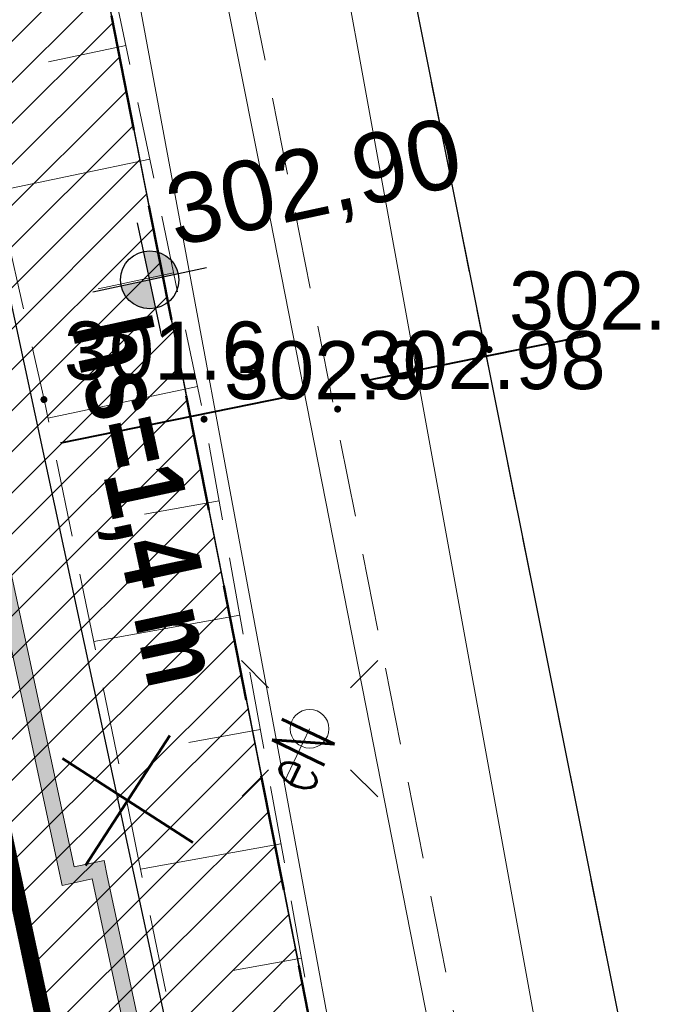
# Model space of a CAD drawing. Header units: metres. Extents: x 6567600 to 13135881, y 5574237 to 11149086.
# Tile 106 of 120: x 6567925 to 6567933, y 5574532 to 5574545. Entities that reach past the tile are written whole.
import ezdxf
from ezdxf import colors
from ezdxf.entities.mleader import LeaderData, LeaderLine
from ezdxf.enums import TextEntityAlignment as Align
from ezdxf.math import Vec2, Vec3

# ---------------------------------------------------------------- set-up
doc = ezdxf.new("R2010")
doc.units = ezdxf.units.M
for name, pattern in [('zzzxref_260316$0$_MDCP$0$3 1', [4, 3, -1]), ('zzzxref_260316$0$_MDCP$0$L_0_03', [1, 0.5, -0.5]), ('zzzxref_260316$0$_MDCP$0$L_0_04', [1.5, 1, -0.5]), ('zzzxref_260316$0$PR1183 Chorzów Metalowców V09_TT$0$Kropki przerywana 1', [2.5, 1.5, -1])]:
    doc.linetypes.add(name, pattern=pattern)
for name, color, linetype, lineweight in [('SEL_opis_odnosnik', 7, 'Continuous', 20), ('SEL_sieci_kable_SN', 10, 'SEL_SN', 50), ('zzzxref_260316$0$_MDCP$0$EGB_DzialkaEwidencyjna', 7, 'Continuous', 18), ('zzzxref_260316$0$_MDCP$0$EGB_Klasouzytek', 92, 'Continuous', 18), ('zzzxref_260316$0$_MDCP$0$EGB_KonturUzytkuGruntowego', 92, 'Continuous', 18), ('zzzxref_260316$0$_MDCP$0$GES_PrzewodElektroenergetyczny', 1, 'Continuous', 18), ('zzzxref_260316$0$_MDCP$0$GES_UrzadzeniaSiecElektroenergetyczna_P', 7, 'Continuous', 18), ('zzzxref_260316$0$_MDCP$0$KR_ObiektKarto', 7, 'Continuous', 18), ('zzzxref_260316$0$_MDCP$0$MP_LINIE_REGULAC', 135, 'Continuous', 40), ('zzzxref_260316$0$_MDCP$0$OT_Komunikacja', 7, 'Continuous', 18), ('zzzxref_260316$0$_MDCP$0$OT_Skarpa', 7, 'Continuous', 18), ('zzzxref_260316$0$_MDCP$0$OTRN', 7, 'Continuous', 13), ('zzzxref_260316$0$_MDCP$0$OTRS', 7, 'Continuous', 13), ('zzzxref_260316$0$_MDCP$0$OTRS_O', 7, 'Continuous', 20), ('zzzxref_260316$0$_MDCP$0$Z_GRANICE SPRAWDZONE', 100, 'Continuous', 30), ('zzzxref_260316$0$_MDCP$1$GES_PrzewodKanalizacyjny', 36, 'Continuous', 18)]:
    doc.layers.add(name, color=color, linetype=linetype, lineweight=lineweight)
for name, color, linetype in [('zzzxref_260316$0$_MDCP$0$OTRN_O', 7, 'Continuous'), ('zzzxref_260316$0$PR1183 Chorzów Metalowców V09_TT$0$FORMA - Arch 01 - PZT 0 ZAKRES OPRACOWANIA', 7, 'Continuous'), ('zzzxref_260316$0$PR1183 Chorzów Metalowców V09_TT$0$FORMA - Arch 01 - PZT 1 Strefy', 7, 'Continuous'), ('zzzxref_260316$0$PR1183 Chorzów Metalowców V09_TT$0$FORMA - Arch 01 - PZT 2 Inne obiekty', 7, 'Continuous'), ('zzzxref_260316$0$PR1183 Chorzów Metalowców V09_TT$0$FORMA - Arch 01 - PZT-3 Ukształtowanie terenu', 7, 'Continuous'), ('zzzxref_260316$0$PR1183 Chorzów Metalowców V09_TT$0$FORMA - Arch 01 - PZT-3 Zagospodarowanie', 7, 'Continuous'), ('zzzxref_260316$0$PR1183 Chorzów Metalowców V09_TT$0$FORMA - Arch 01 - PZT-5 Opisy ogólne - Opisy szczegółowe', 7, 'Continuous')]:
    doc.layers.add(name, color=color, linetype=linetype)
doc.styles.add('ARIAL', font='ARIALN.TTF', dxfattribs={"width": 0.8})
doc.styles.add('ROMANS', font='romans.shx', dxfattribs={"width": 0.8})
doc.styles.add('zzzxref_260316$0$$TD_AUDIT_GENERATED_(9E133)', font='simplex.shx')
doc.styles.add('zzzxref_260316$0$$TD_AUDIT_GENERATED_(9E16A)', font='arial.ttf', dxfattribs={"width": 0.9})
doc.styles.add('zzzxref_260316$0$$TD_AUDIT_GENERATED_(B0E6E)', font='arial.ttf')
doc.styles.add('zzzxref_260316$0$$TD_AUDIT_GENERATED_(B0E76)', font='arial.ttf', dxfattribs={"width": 0.8})
doc.linetypes.add('SEL_SN', pattern='A,5,["SN",ARIAL,S=1,R=0,X=1.8,Y=0.25],5', length=10)
doc.linetypes.add('zzzxref_260316$0$_MDCP$0$L_0_A0_SHX', pattern='A,0,-0.25,-0.5,-0.5,-0.5,[4,GML_DCP.shx,S=0.05,R=0,X=0,Y=0],-0.5,-0.5,-0.5,-0.25', length=3.5)
doc.linetypes.add('zzzxref_260316$0$PR1183 Chorzów Metalowców V09_TT$0$Symbol (2)', pattern='A,0,[9,PR1183 ChorzĂłw MetalowcĂłw V091.Shx,S=0.007937,R=0,X=0,Y=0],-1,0', length=1)

# ---------------------------------------------------------------- blocks, each defined once
blk = doc.blocks.new('zzzxref_260316$0$_MDCP$0$OTRS')
at = {"layer": 'zzzxref_260316$0$_MDCP$0$OTRS', "color": 0, "lineweight": -3, "const_width": 0.09}
blk.add_lwpolyline([(-0.045, 0, 1), (0.045, 0, 1)], format="xyb", close=True, dxfattribs=at)
at = {"layer": 'zzzxref_260316$0$_MDCP$0$OTRS_O', "color": 0, "style": 'zzzxref_260316$0$$TD_AUDIT_GENERATED_(9E16A)'}
blk.add_attdef('RZEDNA', (0.514, 0.515), '', height=1.5, dxfattribs=at)
blk = doc.blocks.new('zzzxref_260316$0$_MDCP$0$OTRN')
at = {"layer": 'zzzxref_260316$0$_MDCP$0$OTRN', "color": 0, "const_width": 0.09}
blk.add_lwpolyline([(-0.045, 0, 1), (0.045, 0, 1)], format="xyb", close=True, dxfattribs=at)
at = {"layer": 'zzzxref_260316$0$_MDCP$0$OTRN_O', "color": 0, "style": 'zzzxref_260316$0$$TD_AUDIT_GENERATED_(9E16A)'}
blk.add_attdef('RZEDNA', (0.514, 0.515), '', height=1.5, dxfattribs=at)
blk = doc.blocks.new('zzzxref_260316$0$_MDCP$0$other_SUEO')
at = {"color": 0, "linetype": 'Continuous', "lineweight": 18, "flags": 128}
for points in [[(-1.06, 1.06), (-1.76, 1.76)], [(1.76, 1.76), (1.06, 1.06)], [(-1.74, -1.74), (-1.06, -1.06)], [(1.06, -1.06), (1.76, -1.76)]]:
    blk.add_lwpolyline(points, dxfattribs=at)
at = {"color": 0, "linetype": 'Continuous', "lineweight": 18}
blk.add_circle((0, 0), 0.5, dxfattribs=at)
blk = doc.blocks.new('zzzxref_260316$0$PR1183 Chorzów Metalowców V09_TT$0$Koty wysokościowe_7', base_point=(6567926.775, 5574540.476))
at = {"layer": 'zzzxref_260316$0$PR1183 Chorzów Metalowców V09_TT$0$FORMA - Arch 01 - PZT-3 Ukształtowanie terenu', "linetype": 'Continuous', "lineweight": 25}
for points in [[(6567926.775, 5574540.476), (6567927.142, 5574540.555), (6567927.084, 5574540.689), (6567926.979, 5574540.791), (6567926.843, 5574540.845), (6567926.696, 5574540.843)], [(6567926.775, 5574540.476), (6567926.408, 5574540.398), (6567926.466, 5574540.263), (6567926.572, 5574540.161), (6567926.708, 5574540.107), (6567926.854, 5574540.11)]]:
    blk.add_hatch(color=6, dxfattribs=at).paths.add_polyline_path(points)
at = {"layer": 'zzzxref_260316$0$PR1183 Chorzów Metalowców V09_TT$0$FORMA - Arch 01 - PZT-3 Ukształtowanie terenu', "color": 6, "linetype": 'Continuous', "lineweight": 25}
for p, q in [((6567926.933, 5574539.743), (6567926.617, 5574541.21)), ((6567926.042, 5574540.319), (6567927.508, 5574540.634))]:
    blk.add_line(p, q, dxfattribs=at)
blk.add_circle((6567926.775, 5574540.476), 0.375, dxfattribs=at)
at = {"layer": 'zzzxref_260316$0$PR1183 Chorzów Metalowców V09_TT$0$FORMA - Arch 01 - PZT-3 Ukształtowanie terenu', "color": 6, "lineweight": 25, "insert": (6567927.143, 5574540.742), "char_height": 0.9, "attachment_point": 7, "rotation": 12.1296, "style": 'zzzxref_260316$0$$TD_AUDIT_GENERATED_(B0E6E)'}
blk.add_mtext('\\A1;{\\pql;\\fArial|b0|i0|c238|p0;\\W1.000000;302,90}', dxfattribs=at)
blk = doc.blocks.new('zzzxref_260316$0$PR1183 Chorzów Metalowców V09_TT$0$Ściana_34', base_point=(6567926.031, 5574532.741))
at = {"layer": 'zzzxref_260316$0$PR1183 Chorzów Metalowców V09_TT$0$FORMA - Arch 01 - PZT 2 Inne obiekty', "linetype": 'Continuous', "lineweight": 13, "true_color": 0xbb77e3}
blk.add_hatch(color=191, dxfattribs=at).paths.add_polyline_path([(6567926.031, 5574532.741), (6567928.138, 5574522.937), (6567928.334, 5574522.979), (6567926.227, 5574532.783)])
at = {"layer": 'zzzxref_260316$0$PR1183 Chorzów Metalowców V09_TT$0$FORMA - Arch 01 - PZT 2 Inne obiekty', "color": 191, "linetype": 'Continuous', "lineweight": 13, "true_color": 0xbb77e3, "flags": 128}
for points in [[(6567926.031, 5574532.741), (6567928.138, 5574522.937)], [(6567928.334, 5574522.979), (6567926.227, 5574532.783)], [(6567928.138, 5574522.937), (6567928.334, 5574522.979)]]:
    blk.add_lwpolyline(points, dxfattribs=at)
blk = doc.blocks.new('zzzxref_260316$0$PR1183 Chorzów Metalowców V09_TT$0$Ściana_33', base_point=(6567925.645, 5574532.658))
at = {"layer": 'zzzxref_260316$0$PR1183 Chorzów Metalowców V09_TT$0$FORMA - Arch 01 - PZT 2 Inne obiekty', "linetype": 'Continuous', "lineweight": 13, "true_color": 0xbb77e3}
for points in [[(6567925.989, 5574532.937), (6567926.031, 5574532.741), (6567926.185, 5574532.979)], [(6567926.031, 5574532.741), (6567926.227, 5574532.783), (6567926.185, 5574532.979)], [(6567925.989, 5574532.937), (6567925.798, 5574532.896), (6567925.84, 5574532.7), (6567926.031, 5574532.741)]]:
    blk.add_hatch(color=191, dxfattribs=at).paths.add_polyline_path(points)
at = {"layer": 'zzzxref_260316$0$PR1183 Chorzów Metalowców V09_TT$0$FORMA - Arch 01 - PZT 2 Inne obiekty', "color": 191, "linetype": 'Continuous', "lineweight": 13, "true_color": 0xbb77e3, "flags": 128}
for points in [[(6567926.185, 5574532.979), (6567925.798, 5574532.896)], [(6567926.185, 5574532.979), (6567926.227, 5574532.783)], [(6567925.84, 5574532.7), (6567926.031, 5574532.741)]]:
    blk.add_lwpolyline(points, dxfattribs=at)
blk = doc.blocks.new('zzzxref_260316$0$PR1183 Chorzów Metalowców V09_TT$0$Ściana_23', base_point=(6567918.955, 5574563.785))
at = {"layer": 'zzzxref_260316$0$PR1183 Chorzów Metalowców V09_TT$0$FORMA - Arch 01 - PZT 2 Inne obiekty', "linetype": 'Continuous', "lineweight": 13, "true_color": 0xbb77e3}
for points in [[(6567925.798, 5574532.896), (6567919.151, 5574563.827), (6567918.955, 5574563.785), (6567925.603, 5574532.854)], [(6567925.603, 5574532.854), (6567925.645, 5574532.658), (6567925.798, 5574532.896)], [(6567925.798, 5574532.896), (6567925.645, 5574532.658), (6567925.84, 5574532.7)]]:
    blk.add_hatch(color=191, dxfattribs=at).paths.add_polyline_path(points)
at = {"layer": 'zzzxref_260316$0$PR1183 Chorzów Metalowców V09_TT$0$FORMA - Arch 01 - PZT 2 Inne obiekty', "color": 191, "linetype": 'Continuous', "lineweight": 13, "true_color": 0xbb77e3, "flags": 128}
for points in [[(6567918.955, 5574563.785), (6567925.645, 5574532.658)], [(6567925.798, 5574532.896), (6567919.151, 5574563.827)], [(6567925.645, 5574532.658), (6567925.84, 5574532.7)]]:
    blk.add_lwpolyline(points, dxfattribs=at)
blk = doc.blocks.new('zzzxref_260316')
at = {"layer": 'zzzxref_260316$0$PR1183 Chorzów Metalowców V09_TT$0$FORMA - Arch 01 - PZT 1 Strefy', "linetype": 'Continuous', "lineweight": 0, "true_color": 0x577933}
h = blk.add_hatch(dxfattribs=at)
h.set_pattern_fill('ANSI31', color=77, scale=3, style=0)
h.set_pattern_definition([(45, (0, 1.2501), (-0.265165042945, 0.265165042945), [])])
h.paths.add_polyline_path([(6567829, 5574518.49), (6567842.398, 5574472.369), (6567844.165, 5574472.882), (6567846.931, 5574463.362), (6567846.967, 5574485.722), (6567835.736, 5574537.98), (6567846.642, 5574540.324), (6567844.864, 5574548.6), (6567918.571, 5574564.441), (6567935.605, 5574485.184), (6567930.975, 5574478.018), (6567931.227, 5574476.845), (6567933.57, 5574477.348, 0.216609), (6567938.884, 5574481.335), (6567921.55, 5574569.11), (6567849.267, 5574552.203), (6567830.11, 5574547.72)])
at = {"layer": 'zzzxref_260316$0$_MDCP$0$EGB_DzialkaEwidencyjna', "linetype": 'Continuous', "lineweight": 18}
for p, q in [((6567870.09, 5574563.29), (6567937.22, 5574576.21)), ((6567937.22, 5574576.21), (6567953.2, 5574485.85)), ((6567849.51, 5574552.26), (6567921.55, 5574569.11)), ((6567921.55, 5574569.11), (6567849.51, 5574552.26)), ((6567921.55, 5574569.11), (6567946.41, 5574443.1)), ((6567946.41, 5574443.1), (6567921.55, 5574569.11)), ((6567848.19, 5574557.83), (6567870.09, 5574563.29)), ((6567849.51, 5574552.26), (6567848.19, 5574557.83)), ((6567830.11, 5574547.72), (6567849.51, 5574552.26)), ((6567829, 5574518.49), (6567830.11, 5574547.72)), ((6567851.37, 5574441.53), (6567829, 5574518.49)), ((6567953.2, 5574485.85), (6567954.34, 5574479.4)), ((6567954.34, 5574479.4), (6567964.63, 5574421.22)), ((6567946.41, 5574443.1), (6567945.87, 5574426.93)), ((6567945.87, 5574426.93), (6567946.41, 5574443.1)), ((6567857.95, 5574413.39), (6567851.37, 5574441.53)), ((6567945.87, 5574426.93), (6567941.78, 5574411.28)), ((6567941.78, 5574411.28), (6567945.87, 5574426.93)), ((6567964.63, 5574421.22), (6567961.98, 5574385.01)), ((6567864.17, 5574367.81), (6567857.95, 5574413.39)), ((6567941.78, 5574411.28), (6567926.87, 5574389.48)), ((6567926.87, 5574389.48), (6567941.78, 5574411.28)), ((6567926.87, 5574389.48), (6567903.73, 5574376.76)), ((6567903.73, 5574376.76), (6567926.87, 5574389.48)), ((6567961.98, 5574385.01), (6567940.38, 5574379.35)), ((6567940.38, 5574379.35), (6567927.03, 5574350.99)), ((6567903.73, 5574376.76), (6567864.17, 5574367.81)), ((6567864.17, 5574367.81), (6567903.73, 5574376.76)), ((6567869.98, 5574345.11), (6567864.17, 5574367.81)), ((6567921.32, 5574359.06), (6567869.98, 5574345.11)), ((6567923.464, 5574348.631), (6567921.32, 5574359.06)), ((6567927.03, 5574350.99), (6567923.464, 5574348.631))]:
    blk.add_line(p, q, dxfattribs=at)
at = {"layer": 'zzzxref_260316$0$_MDCP$0$EGB_Klasouzytek', "lineweight": 18}
blk.add_lwpolyline([(6567945.87, 5574426.93), (6567946.41, 5574443.1), (6567921.55, 5574569.11), (6567849.51, 5574552.26)], dxfattribs=at)
at = {"layer": 'zzzxref_260316$0$_MDCP$0$EGB_KonturUzytkuGruntowego', "linetype": 'zzzxref_260316$0$_MDCP$0$L_0_03', "lineweight": 18}
blk.add_lwpolyline([(6567945.87, 5574426.93), (6567946.41, 5574443.1), (6567921.55, 5574569.11), (6567849.51, 5574552.26), (6567848.19, 5574557.83)], dxfattribs=at)
at = {"layer": 'zzzxref_260316$0$_MDCP$0$GES_PrzewodElektroenergetyczny', "color": 1, "linetype": 'Continuous', "lineweight": 18, "flags": 128}
for points in [[(6567865.43, 5574365.71), (6567866.05, 5574365.89), (6567896.56, 5574374.5), (6567904.27, 5574376.45), (6567911.08, 5574378.87), (6567917.57, 5574382.21), (6567923.68, 5574386.39), (6567927.96, 5574390.03), (6567932.71, 5574394.95), (6567937.44, 5574401.32), (6567941.37, 5574408.93), (6567944.03, 5574416.87), (6567946.43, 5574428.12), (6567947.07, 5574438.02), (6567946.76, 5574445.07), (6567943.54, 5574465.05), (6567937.11, 5574496.16), (6567934.67, 5574502.03), (6567928.51, 5574535.24), (6567922.19, 5574569.25)], [(6567928.51, 5574535.24), (6567928.84, 5574535.93)]]:
    blk.add_lwpolyline(points, dxfattribs=at)
at = {"layer": 'zzzxref_260316$0$_MDCP$0$KR_ObiektKarto', "linetype": 'Continuous', "lineweight": 18, "flags": 128}
for points in [[(6567926.467, 5574544.751), (6567925.469, 5574544.542)], [(6567926.776, 5574543.283), (6567924.802, 5574542.869)], [(6567927.084, 5574541.815), (6567926.108, 5574541.61)], [(6567927.392, 5574540.347), (6567925.459, 5574539.941)], [(6567927.671, 5574538.874), (6567926.71, 5574538.7)], [(6567927.937, 5574537.397), (6567926.052, 5574537.057)], [(6567928.203, 5574535.921), (6567927.279, 5574535.754)], [(6567928.47, 5574534.445), (6567926.657, 5574534.118)], [(6567928.736, 5574532.969), (6567927.848, 5574532.809)]]:
    blk.add_lwpolyline(points, dxfattribs=at)
at = {"layer": 'zzzxref_260316$0$_MDCP$0$MP_LINIE_REGULAC', "linetype": 'zzzxref_260316$0$_MDCP$0$3 1', "flags": 128}
blk.add_lwpolyline([(6567810.437, 5574537.676), (6567822.296, 5574529.397), (6567835.05, 5574524.922), (6567855.636, 5574525.369), (6567950.068, 5574544.6)], dxfattribs=at)
at = {"layer": 'zzzxref_260316$0$_MDCP$0$OT_Komunikacja', "linetype": 'zzzxref_260316$0$_MDCP$0$L_0_A0_SHX', "lineweight": 18}
for p, q in [((6567923.692, 5574566.09), (6567922.693, 5574570.223)), ((6567925.198, 5574558.181), (6567923.692, 5574566.09)), ((6567928.331, 5574542.518), (6567925.198, 5574558.181)), ((6567932.946, 5574519.032), (6567928.331, 5574542.518)), ((6567936.865, 5574499.446), (6567932.946, 5574519.032)), ((6567938.41, 5574491.491), (6567936.865, 5574499.446))]:
    blk.add_line(p, q, dxfattribs=at)
at = {"layer": 'zzzxref_260316$0$_MDCP$0$OT_Komunikacja', "linetype": 'Continuous', "lineweight": 18}
for p, q in [((6567923.692, 5574566.09), (6567922.693, 5574570.223)), ((6567925.198, 5574558.181), (6567923.692, 5574566.09)), ((6567928.331, 5574542.518), (6567925.198, 5574558.181)), ((6567932.946, 5574519.032), (6567928.331, 5574542.518)), ((6567936.865, 5574499.446), (6567932.946, 5574519.032)), ((6567938.41, 5574491.491), (6567936.865, 5574499.446))]:
    blk.add_line(p, q, dxfattribs=at)
at = {"layer": 'zzzxref_260316$0$_MDCP$0$OT_Komunikacja', "color": 7, "linetype": 'Continuous', "lineweight": 25, "flags": 128}
blk.add_lwpolyline([(6567857.08, 5574558.64), (6567878.36, 5574563.51), (6567907.32, 5574570.28), (6567908.58, 5574572.61), (6567905.5, 5574574.28), (6567905.13, 5574574.52), (6567904.95, 5574574.89), (6567905.03, 5574575.37), (6567905.44, 5574575.72), (6567918.52, 5574578.59), (6567919.7, 5574578.59), (6567920.76, 5574578.35), (6567921.77, 5574577.92), (6567922.83, 5574577.12), (6567923.8, 5574575.84), (6567924.51, 5574574.05), (6567925.03, 5574571.71), (6567925.42, 5574570.12), (6567926.172, 5574565.569), (6567928.182, 5574555.336), (6567929.81, 5574547.284), (6567935.279, 5574519.986)], dxfattribs=at)
at = {"layer": 'zzzxref_260316$0$_MDCP$0$OT_Komunikacja', "color": 7, "linetype": 'zzzxref_260316$0$_MDCP$0$L_0_04', "lineweight": 18, "flags": 128}
blk.add_lwpolyline([(6567907.32, 5574570.28), (6567908.58, 5574572.61), (6567905.5, 5574574.28), (6567905.13, 5574574.52), (6567904.95, 5574574.89), (6567905.03, 5574575.37), (6567905.44, 5574575.72), (6567918.52, 5574578.59), (6567919.7, 5574578.59), (6567920.76, 5574578.35), (6567921.77, 5574577.92), (6567922.83, 5574577.12), (6567923.8, 5574575.84), (6567924.51, 5574574.05), (6567925.03, 5574571.71), (6567925.42, 5574570.12), (6567926.172, 5574565.569), (6567928.182, 5574555.336), (6567929.81, 5574547.284), (6567935.279, 5574519.986), (6567935.957, 5574516.391), (6567939.3, 5574499.444), (6567941.361, 5574488.965), (6567942.778, 5574481.353), (6567941.559, 5574476.747), (6567935.05, 5574510.337), (6567926.066, 5574555.647), (6567923.648, 5574568.154), (6567923.33, 5574569.78), (6567923.13, 5574570.56), (6567922.7, 5574571.28), (6567922.48, 5574571.32), (6567907.73, 5574567.88)], dxfattribs=at)
at = {"layer": 'zzzxref_260316$0$_MDCP$0$OT_Skarpa', "color": 7, "linetype": 'zzzxref_260316$0$_MDCP$0$L_0_04', "lineweight": 18, "flags": 128}
blk.add_lwpolyline([(6567884.01, 5574512.09), (6567876.86, 5574547.94), (6567876.26, 5574547.82), (6567875.76, 5574549.86), (6567876.05, 5574552.23), (6567876.57, 5574555.45), (6567878.39, 5574559.18), (6567897.71, 5574564.07), (6567907.99, 5574566.63), (6567917.65, 5574568.74), (6567919.76, 5574567.97), (6567921.57, 5574566.16), (6567922.3, 5574563.38), (6567924.42, 5574554.5), (6567927.48, 5574539.93), (6567930.14, 5574525.19), (6567933.11, 5574509.36), (6567935.59, 5574495.65), (6567937.29, 5574485.32), (6567934.85, 5574495.46), (6567931.87, 5574510.28), (6567928.6, 5574524.67), (6567925.41, 5574540.18), (6567922.33, 5574553.8), (6567920.26, 5574561.93), (6567918.72, 5574564.81), (6567916.89, 5574565.72), (6567903.79, 5574562.41), (6567889, 5574558.66), (6567880.87, 5574556.37), (6567881, 5574553.22), (6567881.08, 5574550.51), (6567883.71, 5574545.25), (6567886.81, 5574530.54), (6567887.46, 5574525.34), (6567888.95, 5574514.16)], close=True, dxfattribs=at)
at = {"layer": 'zzzxref_260316$0$_MDCP$0$Z_GRANICE SPRAWDZONE', "linetype": 'ByBlock', "flags": 128}
blk.add_lwpolyline([(6567830.11, 5574547.72), (6567849.531, 5574552.262), (6567921.55, 5574569.11), (6567946.41, 5574443.1), (6567945.87, 5574426.93), (6567941.769, 5574411.258), (6567926.87, 5574389.48), (6567903.73, 5574376.76), (6567864.17, 5574367.81), (6567857.95, 5574413.39), (6567851.37, 5574441.53), (6567829, 5574518.49), (6567830.11, 5574547.72)], dxfattribs=at)
at = {"layer": 'zzzxref_260316$0$_MDCP$1$GES_PrzewodKanalizacyjny', "color": 36, "linetype": 'Continuous', "lineweight": 18, "flags": 128}
blk.add_lwpolyline([(6567928.66, 5574549.141), (6567941.45, 5574478.87)], dxfattribs=at)
at = {"layer": 'zzzxref_260316$0$PR1183 Chorzów Metalowców V09_TT$0$FORMA - Arch 01 - PZT 0 ZAKRES OPRACOWANIA', "color": 1, "linetype": 'zzzxref_260316$0$PR1183 Chorzów Metalowców V09_TT$0$Kropki przerywana 1', "lineweight": 50}
blk.add_line((6567946.41, 5574443.1), (6567921.55, 5574569.11), dxfattribs=at)
at = {"layer": 'zzzxref_260316$0$PR1183 Chorzów Metalowców V09_TT$0$FORMA - Arch 01 - PZT 1 Strefy', "color": 71, "linetype": 'Continuous', "lineweight": 13, "true_color": 0xaff266}
for p, q in [((6567938.884, 5574481.335), (6567921.55, 5574569.11)), ((6567918.571, 5574564.441), (6567935.605, 5574485.184))]:
    blk.add_line(p, q, dxfattribs=at)
at = {"layer": 'zzzxref_260316$0$PR1183 Chorzów Metalowców V09_TT$0$FORMA - Arch 01 - PZT 1 Strefy', "color": 254, "linetype": 'Continuous', "lineweight": 13, "true_color": 0xd2d2ff}
blk.add_line((6567935.605, 5574485.184), (6567924.844, 5574535.257), dxfattribs=at)
at = {"layer": 'zzzxref_260316$0$PR1183 Chorzów Metalowców V09_TT$0$FORMA - Arch 01 - PZT-3 Zagospodarowanie', "color": 7, "linetype": 'Continuous', "lineweight": 50}
for p, q in [((6567927.033, 5574535.843), (6567925.947, 5574534.163)), ((6567925.65, 5574535.546), (6567927.33, 5574534.46))]:
    blk.add_line(p, q, dxfattribs=at)
at = {"layer": 'zzzxref_260316$0$PR1183 Chorzów Metalowców V09_TT$0$FORMA - Arch 01 - PZT-3 Zagospodarowanie', "color": 7, "linetype": 'Continuous', "lineweight": 35}
blk.add_line((6567924.844, 5574535.257), (6567935.605, 5574485.184), dxfattribs=at)
at = {"layer": 'zzzxref_260316$0$PR1183 Chorzów Metalowców V09_TT$0$FORMA - Arch 01 - PZT-3 Zagospodarowanie', "color": 7, "linetype": 'zzzxref_260316$0$PR1183 Chorzów Metalowców V09_TT$0$Symbol (2)', "lineweight": 25, "flags": 128}
blk.add_lwpolyline([(6567842.025, 5574480.61), (6567845.16, 5574487.482), (6567834.071, 5574539.077), (6567844.662, 5574541.354), (6567842.864, 5574549.721), (6567919.652, 5574566.225), (6567931.425, 5574511.447)], dxfattribs=at)
at = {"layer": 'zzzxref_260316$0$_MDCP$0$GES_UrzadzeniaSiecElektroenergetyczna_P', "linetype": 'Continuous', "xscale": 0.5, "yscale": 0.5, "zscale": 0.5}
blk.add_blockref('zzzxref_260316$0$_MDCP$0$other_SUEO', (6567928.84, 5574535.93), dxfattribs=at)
at = {"layer": 'zzzxref_260316$0$_MDCP$0$OTRN', "color": 14, "xscale": 0.5, "yscale": 0.5, "zscale": 0.5}
for p, values in [((6567925.409, 5574540.18, 301.562), {'RZEDNA': '301.6'}), ((6567927.477, 5574539.927, 302.937), {'RZEDNA': '302.9'})]:
    blk.add_blockref('zzzxref_260316$0$_MDCP$0$OTRN', p, dxfattribs=at).add_auto_attribs(values)
at = {"layer": 'zzzxref_260316$0$_MDCP$0$OTRS', "xscale": 0.5, "yscale": 0.5, "zscale": 0.5}
for p, values in [((6567931.158, 5574540.826, 302.875), {'RZEDNA': '302.88'}), ((6567929.202, 5574540.057, 302.976), {'RZEDNA': '302.98'})]:
    blk.add_blockref('zzzxref_260316$0$_MDCP$0$OTRS', p, dxfattribs=at).add_auto_attribs(values)
at = {"layer": 'zzzxref_260316$0$PR1183 Chorzów Metalowców V09_TT$0$FORMA - Arch 01 - PZT 2 Inne obiekty', "color": 191, "lineweight": 13, "true_color": 0xbb77e3}
for name, p in [('zzzxref_260316$0$PR1183 Chorzów Metalowców V09_TT$0$Ściana_23', (6567918.955, 5574565.035)), ('zzzxref_260316$0$PR1183 Chorzów Metalowców V09_TT$0$Ściana_33', (6567925.645, 5574533.908)), ('zzzxref_260316$0$PR1183 Chorzów Metalowców V09_TT$0$Ściana_34', (6567926.031, 5574533.991))]:
    blk.add_blockref(name, p, dxfattribs=at)
at = {"layer": 'zzzxref_260316$0$PR1183 Chorzów Metalowców V09_TT$0$FORMA - Arch 01 - PZT-3 Ukształtowanie terenu', "color": 6, "lineweight": 25}
blk.add_blockref('zzzxref_260316$0$PR1183 Chorzów Metalowców V09_TT$0$Koty wysokościowe_7', (6567926.775, 5574541.726), dxfattribs=at)
at = {"layer": 'zzzxref_260316$0$_MDCP$0$GES_PrzewodElektroenergetyczny', "color": 1, "lineweight": 15, "style": 'zzzxref_260316$0$$TD_AUDIT_GENERATED_(9E133)', "width": 0.66}
blk.add_text('eN', height=0.75, rotation=-295.6, dxfattribs=at).set_placement((6567928.675, 5574535.585), align=Align.MIDDLE_CENTER)
at = {"layer": 'zzzxref_260316$0$PR1183 Chorzów Metalowców V09_TT$0$FORMA - Arch 01 - PZT-5 Opisy ogólne - Opisy szczegółowe', "color": 154, "linetype": 'Continuous', "lineweight": 13, "insert": (6567925.54, 5574541.078), "char_height": 1, "attachment_point": 7, "rotation": 282.1296, "style": 'zzzxref_260316$0$$TD_AUDIT_GENERATED_(B0E76)'}
blk.add_mtext('\\A1;{\\pql;\\fArial|b1|i0|c238|p0;\\W0.800000;hs=1,\\fArial|b1|i0|c238|p0;\\W0.800000;4\\fArial|b1|i0|c238|p0;\\W0.800000; m}', dxfattribs=at)

msp = doc.modelspace()

# ---------------------------------------------------------------- linework, layer by layer
at = {"layer": 'SEL_sieci_kable_SN'}
msp.add_lwpolyline([(6567892.848, 5574558.913, 0.2, 0.2, 0), (6567917.757, 5574564.266, 0.2, 0.2, 0), (6567918.796, 5574563.396, 0.2, 0.2, 0), (6567927.137, 5574523.953, 0.2, 0.2, 0), (6567928.432, 5574523.32, 0.2, 0.2, 0), (6567937.238, 5574483.451, 0.2, 0.2, 0)], format="xyseb", dxfattribs=at)

# ---------------------------------------------------------------- block references
at = {"ltscale": 0.5}
msp.add_blockref('zzzxref_260316', (0, 0), dxfattribs=at)

# ---------------------------------------------------------------- next in the draw order: leaders
at = {"layer": 'SEL_opis_odnosnik'}
ml = msp.add_multileader_mtext('Standard', dxfattribs=at)
ml.set_content('\\pxt12.5;Projektowana rozdzielnia stacji ładowania pojazdów', color=256, style='ROMANS')
ml.set_leader_properties()
ml.build(insert=Vec2(0, 0))
ml.multileader.update_dxf_attribs({"text_left_attachment_type": 6, "text_right_attachment_type": 6, "dogleg_length": 1, "arrow_head_size": 1})
ctx = ml.context
ctx.base_point, ctx.char_height, ctx.arrow_head_size, ctx.landing_gap_size, ctx.plane_origin = Vec3(6567951.753, 5574535.814), 1, 1, 0.09, Vec3(6567846.87, 5574541.232)
ctx.left_attachment, ctx.right_attachment = 6, 6
notes = []
notes.append((ctx, [(0, (1, 1, 0), (6567950.753, 5574535.814), (1, 0), 1, [(3, [(6567932.93, 5574523.06)], 0, [])])]))
ctx.mtext.insert, ctx.mtext.width, ctx.mtext.line_spacing_style, ctx.mtext.flow_direction = Vec3(6567951.843, 5574537.147), 17.77136, 2, 5
ctx.mtext.has_bg_fill, ctx.mtext.bg_color, ctx.mtext.bg_scale_factor, ctx.mtext.bg_transparency, ctx.mtext.use_window_bg_color = 1, -1023410145, 1.5, 0, 0
for ctx, leaders in notes:
    for number, flags, end, landing, length, lines in leaders:
        leader = LeaderData()
        leader.index, (leader.has_last_leader_line, leader.has_dogleg_vector, leader.attachment_direction) = number, flags
        leader.last_leader_point, leader.dogleg_vector, leader.dogleg_length = Vec3(end), Vec3(landing), length
        for number, points, colour, breaks in lines:
            line = LeaderLine()
            line.index, line.vertices, line.color, line.breaks = number, Vec3.list(points), colors.encode_raw_color(colour), breaks
            leader.lines.append(line)
        ctx.leaders.append(leader)

doc.saveas('drawing.dxf')
